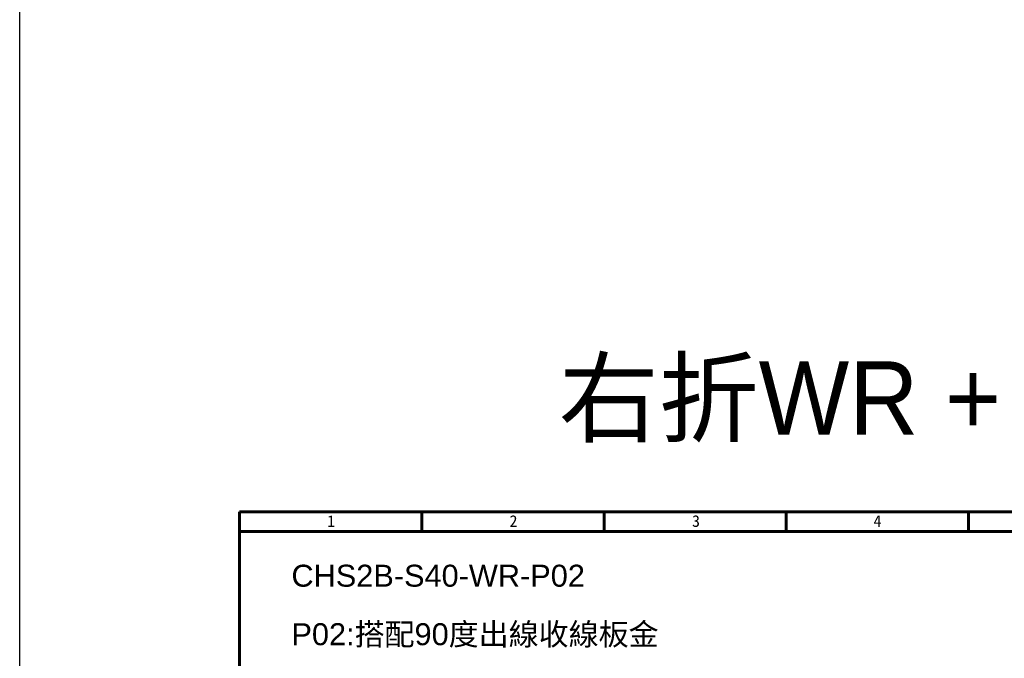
# Model space of a CAD drawing. Header units: inches. Extents: x 0 to 5766, y -2164 to 1330.
# Tile 198 of 217: x 4764 to 5033, y 48 to 222. Entities that reach past the tile are written whole.
import ezdxf

# ---------------------------------------------------------------- set-up
doc = ezdxf.new("R2010")
doc.units = ezdxf.units.IN
doc.header["$MEASUREMENT"] = 0
doc.layers.add('AM_0', color=7, linetype='Continuous', lineweight=30)
doc.layers.add('BORDER', color=7, linetype='Continuous')
doc.styles.get("Standard").update_dxf_attribs({"font": 'arial.ttf'})
doc.styles.add('標題欄', font='txt')

# ---------------------------------------------------------------- blocks, each defined once
blk = doc.blocks.new('A4-英文圖框-橫式')
at = {"layer": 'BORDER', "color": 123, "linetype": 'Continuous', "lineweight": 60, "ltscale": 25.4}
for p, q in [((2201.45, 183.5), (2201.45, 188.79)), ((2251.2, 183.5), (2251.2, 188.79)), ((2300.95, 183.5), (2300.95, 188.79)), ((2350.7, 183.5), (2350.7, 188.79)), ((2151.7, 183.5), (2549.79, 183.5))]:
    blk.add_line(p, q, dxfattribs=at)
blk.add_lwpolyline([(2151.7, 188.79), (2555.09, 188.79), (2555.09, -95.06), (2151.7, -95.06)], close=True, dxfattribs=at)
at = {"color": 60, "style": '標題欄'}
for s, p in [('1', (2175.64, 184.72)), ('2', (2225.41, 184.72)), ('3', (2275.22, 184.72)), ('4', (2324.76, 184.72))]:
    blk.add_text(s, height=3.18, dxfattribs=at).set_placement(p)

msp = doc.modelspace()

# ---------------------------------------------------------------- linework, layer by layer
at = {"color": 2}
msp.add_lwpolyline([(4763.887, 611.783), (5765.668, 611.783), (5765.668, -1153.638), (4763.887, -1153.638)], close=True, dxfattribs=at)

# ---------------------------------------------------------------- block references
msp.add_blockref('A4-英文圖框-橫式', (2672.19, -100.866))

# ---------------------------------------------------------------- texts
at = {"color": 7, "insert": (5025.582, 117.928), "char_height": 20, "attachment_point": 5}
msp.add_mtext_dynamic_manual_height_columns('{\\fPMingLiU|b0|i0|c136|p18;右折WR + 板金P02}', width=252.6866, gutter_width=12.5, heights=[0], dxfattribs=at)
at = {"layer": 'AM_0'}
for s, p in [('CHS2B-S40-WR-P02', (4838.061, 67.53)), ('P02:搭配90度出線收線板金', (4838.061, 51.564))]:
    msp.add_text(s, height=6, dxfattribs=at).set_placement(p)

doc.saveas('drawing.dxf')
